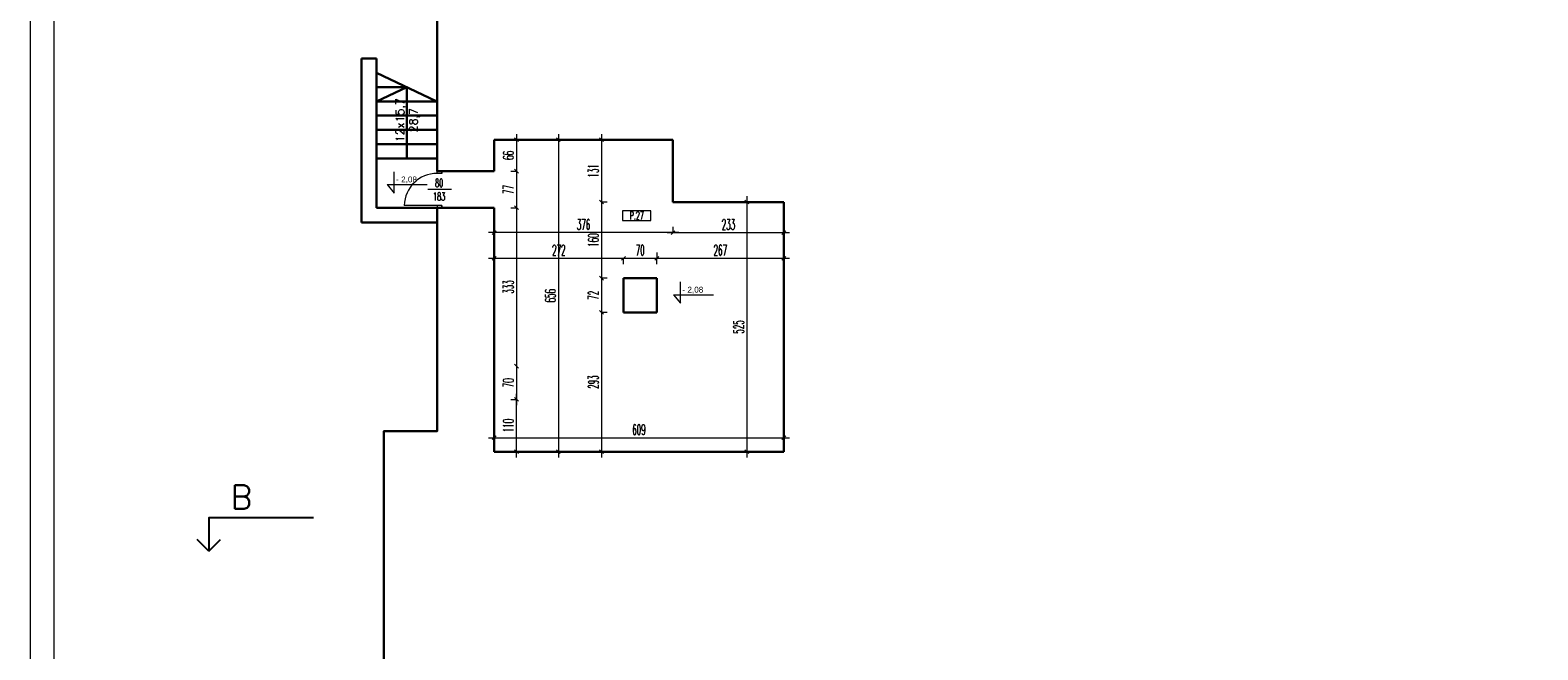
# Model space of a CAD drawing. Header units: millimetres. Extents: x -5207 to 173417, y -28809 to -6400.
# Tile 30 of 256: x -5207 to -2038, y -12117 to -10814. Entities that reach past the tile are written whole.
import ezdxf

# ---------------------------------------------------------------- set-up
doc = ezdxf.new("R2010")
doc.units = ezdxf.units.MM
for name, color, linetype, lineweight in [('m_tabela', 7, 'Continuous', 15), ('mr_cienka', 4, 'Continuous', 13), ('mr_opis', 6, 'Continuous', 9), ('mr_otwory', 6, 'Continuous', 9), ('mr_przekroje', 6, 'Continuous', 25), ('mr_stolarka', 2, 'Continuous', 13), ('mr_wymiar', 3, 'Continuous', 9), ('mr_ściany', 7, 'Continuous', 30)]:
    doc.layers.add(name, color=color, linetype=linetype, lineweight=lineweight)
doc.styles.get("Standard").update_dxf_attribs({"font": 'txt.shx'})
doc.styles.add('TABELKA', font='arial.ttf')
doc.styles.add('WYM', font='simplex.shx', dxfattribs={"width": 0.5})
doc.styles.add('XFINE', font='tahoma.ttf')
doc.dimstyles.new('1do100', dxfattribs={"dimscale": 2, "dimtxt": 12, "dimasz": 5, "dimexe": 0, "dimexo": 0, "dimgap": 3, "dimtad": 1, "dimdec": 0, "dimrnd": 0.5, "dimdsep": 46, "dimtxsty": 'WYM', "dimblk": 'OBLIQUE', "dimcen": 1.2, "dimdle": 6, "dimclrd": 256, "dimclre": 250, "dimclrt": 4, "dimadec": 1, "dimazin": 0, "dimtfac": 1, "dimtdec": 0, "dimtix": 1, "dimtmove": 2, "dimatfit": 3, "dimldrblk": 'NONE', "dimfxl": 1, "dimfxlon": 1, "dimtolj": 1, "dimtzin": 0, "dimlwd": -1, "dimlwe": 0, "dimarcsym": 0})

# ---------------------------------------------------------------- blocks, each defined once
blk = doc.blocks.new('_Oblique')
at = {"color": 0, "linetype": 'ByBlock', "lineweight": -2}
blk.add_line((-0.5, -0.5), (0.5, 0.5), dxfattribs=at)
blk = doc.blocks.new('*D5443')
at = {"layer": 'Defpoints', "color": 0, "ltscale": 2, "transparency": 16777216}
for p in [(-4231.8, -11044.3), (-4231.8, -11110.3), (-4184.9, -11110.3)]:
    blk.add_point(p, dxfattribs=at)
at = {"layer": 'mr_wymiar', "color": 250, "lineweight": 0, "ltscale": 2, "transparency": 16777216}
for p, q in [((-4196.9, -11044.3), (-4184.9, -11044.3)), ((-4196.9, -11110.3), (-4184.9, -11110.3))]:
    blk.add_line(p, q, dxfattribs=at)
at = {"layer": 'mr_wymiar', "ltscale": 2, "transparency": 16777216}
blk.add_line((-4184.9, -11032.3), (-4184.9, -11122.3), dxfattribs=at)
at = {"layer": 'mr_wymiar', "ltscale": 2, "transparency": 16777216, "xscale": 8, "yscale": 8, "zscale": 8}
for p, rotation in [((-4184.9, -11044.3), 90), ((-4184.9, -11110.3), 270)]:
    blk.add_blockref('_Oblique', p, dxfattribs=dict(at, rotation=rotation))
at = {"layer": 'mr_wymiar', "color": 4, "ltscale": 2, "transparency": 16777216, "insert": (-4201.9, -11077.3), "char_height": 22, "attachment_point": 5, "rotation": 90, "style": 'WYM'}
blk.add_mtext('\\A1;66', dxfattribs=at)
blk = doc.blocks.new('_None')
blk = doc.blocks.new('*D5444')
at = {"layer": 'Defpoints', "color": 0, "ltscale": 2, "transparency": 16777216}
for p in [(-4231.8, -11110.3), (-4231.8, -11187.3), (-4184.9, -11187.3)]:
    blk.add_point(p, dxfattribs=at)
at = {"layer": 'mr_wymiar', "color": 250, "lineweight": 0, "ltscale": 2, "transparency": 16777216}
for p, q in [((-4196.9, -11110.3), (-4184.9, -11110.3)), ((-4196.9, -11187.3), (-4184.9, -11187.3))]:
    blk.add_line(p, q, dxfattribs=at)
at = {"layer": 'mr_wymiar', "ltscale": 2, "transparency": 16777216}
blk.add_line((-4184.9, -11098.3), (-4184.9, -11199.3), dxfattribs=at)
at = {"layer": 'mr_wymiar', "ltscale": 2, "transparency": 16777216, "xscale": 8, "yscale": 8, "zscale": 8}
for p, rotation in [((-4184.9, -11110.3), 90), ((-4184.9, -11187.3), 270)]:
    blk.add_blockref('_Oblique', p, dxfattribs=dict(at, rotation=rotation))
at = {"layer": 'mr_wymiar', "color": 4, "ltscale": 2, "transparency": 16777216, "insert": (-4201.9, -11148.8), "char_height": 22, "attachment_point": 5, "rotation": 90, "style": 'WYM'}
blk.add_mtext('\\A1;77', dxfattribs=at)
blk = doc.blocks.new('*D5445')
at = {"layer": 'Defpoints', "color": 0, "ltscale": 2, "transparency": 16777216}
for p in [(-4184.9, -11187.3), (-4184.9, -11520.3), (-4184.9, -11520.3)]:
    blk.add_point(p, dxfattribs=at)
at = {"layer": 'mr_wymiar', "ltscale": 2, "transparency": 16777216}
blk.add_line((-4184.9, -11175.3), (-4184.9, -11532.3), dxfattribs=at)
at = {"layer": 'mr_wymiar', "color": 250, "lineweight": 0, "ltscale": 2, "transparency": 16777216}
for p, q in [((-4184.9, -11187.3), (-4184.9, -11187.3)), ((-4184.9, -11520.3), (-4184.9, -11520.3))]:
    blk.add_line(p, q, dxfattribs=at)
at = {"layer": 'mr_wymiar', "ltscale": 2, "transparency": 16777216, "xscale": 8, "yscale": 8, "zscale": 8}
for p, rotation in [((-4184.9, -11187.3), 90), ((-4184.9, -11520.3), 270)]:
    blk.add_blockref('_Oblique', p, dxfattribs=dict(at, rotation=rotation))
at = {"layer": 'mr_wymiar', "color": 4, "ltscale": 2, "transparency": 16777216, "insert": (-4201.9, -11353.8), "char_height": 22, "attachment_point": 5, "rotation": 90, "style": 'WYM'}
blk.add_mtext('\\A1;333', dxfattribs=at)
blk = doc.blocks.new('*D5446')
at = {"layer": 'Defpoints', "color": 0, "ltscale": 2, "transparency": 16777216}
for p in [(-4184.9, -11520.3), (-4231.8, -11590.3), (-4184.9, -11590.3)]:
    blk.add_point(p, dxfattribs=at)
at = {"layer": 'mr_wymiar', "ltscale": 2, "transparency": 16777216}
blk.add_line((-4184.9, -11508.3), (-4184.9, -11602.3), dxfattribs=at)
at = {"layer": 'mr_wymiar', "color": 250, "lineweight": 0, "ltscale": 2, "transparency": 16777216}
for p, q in [((-4184.9, -11520.3), (-4184.9, -11520.3)), ((-4196.9, -11590.3), (-4184.9, -11590.3))]:
    blk.add_line(p, q, dxfattribs=at)
at = {"layer": 'mr_wymiar', "ltscale": 2, "transparency": 16777216, "xscale": 8, "yscale": 8, "zscale": 8}
for p, rotation in [((-4184.9, -11520.3), 90), ((-4184.9, -11590.3), 270)]:
    blk.add_blockref('_Oblique', p, dxfattribs=dict(at, rotation=rotation))
at = {"layer": 'mr_wymiar', "color": 4, "ltscale": 2, "transparency": 16777216, "insert": (-4201.9, -11555.3), "char_height": 22, "attachment_point": 5, "rotation": 90, "style": 'WYM'}
blk.add_mtext('\\A1;70', dxfattribs=at)
blk = doc.blocks.new('*D5447')
at = {"layer": 'Defpoints', "color": 0, "ltscale": 2, "transparency": 16777216}
for p in [(-4231.8, -11590.3), (-4184.9, -11590.3), (-4231.8, -11700.3)]:
    blk.add_point(p, dxfattribs=at)
at = {"layer": 'mr_wymiar', "color": 250, "lineweight": 0, "ltscale": 2, "transparency": 16777216}
for p, q in [((-4196.9, -11590.3), (-4184.9, -11590.3)), ((-4196.9, -11700.3), (-4184.9, -11700.3))]:
    blk.add_line(p, q, dxfattribs=at)
at = {"layer": 'mr_wymiar', "ltscale": 2, "transparency": 16777216}
blk.add_line((-4184.9, -11712.3), (-4184.9, -11578.3), dxfattribs=at)
at = {"layer": 'mr_wymiar', "ltscale": 2, "transparency": 16777216, "xscale": 8, "yscale": 8, "zscale": 8}
for p, rotation in [((-4184.9, -11590.3), 90), ((-4184.9, -11700.3), 270)]:
    blk.add_blockref('_Oblique', p, dxfattribs=dict(at, rotation=rotation))
at = {"layer": 'mr_wymiar', "color": 4, "ltscale": 2, "transparency": 16777216, "insert": (-4201.9, -11645.3), "char_height": 22, "attachment_point": 5, "rotation": 90, "style": 'WYM'}
blk.add_mtext('\\A1;110', dxfattribs=at)
blk = doc.blocks.new('*D5448')
at = {"layer": 'Defpoints', "color": 0, "ltscale": 2, "transparency": 16777216}
for p in [(-3855.8, -11175.3), (-4231.8, -11187.3), (-4231.8, -11239.6)]:
    blk.add_point(p, dxfattribs=at)
at = {"layer": 'mr_wymiar', "ltscale": 2, "transparency": 16777216}
blk.add_line((-3843.8, -11239.6), (-4243.8, -11239.6), dxfattribs=at)
at = {"layer": 'mr_wymiar', "color": 250, "lineweight": 0, "ltscale": 2, "transparency": 16777216}
for p, q in [((-4231.8, -11227.6), (-4231.8, -11239.6)), ((-3855.8, -11227.6), (-3855.8, -11239.6))]:
    blk.add_line(p, q, dxfattribs=at)
at = {"layer": 'mr_wymiar', "ltscale": 2, "transparency": 16777216, "xscale": 8, "yscale": 8, "zscale": 8, "rotation": 180}
blk.add_blockref('_Oblique', (-4231.8, -11239.6), dxfattribs=at)
at = {"layer": 'mr_wymiar', "ltscale": 2, "transparency": 16777216, "xscale": 8, "yscale": 8, "zscale": 8}
blk.add_blockref('_Oblique', (-3855.8, -11239.6), dxfattribs=at)
at = {"layer": 'mr_wymiar', "color": 4, "ltscale": 2, "transparency": 16777216, "insert": (-4043.8, -11222.6), "char_height": 22, "attachment_point": 5, "style": 'WYM'}
blk.add_mtext('\\A1;376', dxfattribs=at)
blk = doc.blocks.new('*D5449')
at = {"layer": 'Defpoints', "color": 0, "ltscale": 2, "transparency": 16777216}
for p in [(-3855.8, -11175.3), (-3622.8, -11175.3), (-3622.8, -11239.6)]:
    blk.add_point(p, dxfattribs=at)
at = {"layer": 'mr_wymiar', "ltscale": 2, "transparency": 16777216}
blk.add_line((-3867.8, -11239.6), (-3610.8, -11239.6), dxfattribs=at)
at = {"layer": 'mr_wymiar', "color": 250, "lineweight": 0, "ltscale": 2, "transparency": 16777216}
for p, q in [((-3855.8, -11227.6), (-3855.8, -11239.6)), ((-3622.8, -11227.6), (-3622.8, -11239.6))]:
    blk.add_line(p, q, dxfattribs=at)
at = {"layer": 'mr_wymiar', "ltscale": 2, "transparency": 16777216, "xscale": 8, "yscale": 8, "zscale": 8, "rotation": 180}
blk.add_blockref('_Oblique', (-3855.8, -11239.6), dxfattribs=at)
at = {"layer": 'mr_wymiar', "ltscale": 2, "transparency": 16777216, "xscale": 8, "yscale": 8, "zscale": 8}
blk.add_blockref('_Oblique', (-3622.8, -11239.6), dxfattribs=at)
at = {"layer": 'mr_wymiar', "color": 4, "ltscale": 2, "transparency": 16777216, "insert": (-3739.3, -11222.6), "char_height": 22, "attachment_point": 5, "style": 'WYM'}
blk.add_mtext('\\A1;233', dxfattribs=at)
blk = doc.blocks.new('*D5450')
at = {"layer": 'Defpoints', "color": 0, "ltscale": 2, "transparency": 16777216}
for p in [(-3855.8, -11044.3), (-4006.1, -11175.3), (-3855.8, -11175.3)]:
    blk.add_point(p, dxfattribs=at)
at = {"layer": 'mr_wymiar', "ltscale": 2, "transparency": 16777216}
blk.add_line((-4006.1, -11032.3), (-4006.1, -11187.3), dxfattribs=at)
at = {"layer": 'mr_wymiar', "color": 250, "lineweight": 0, "ltscale": 2, "transparency": 16777216}
for p, q in [((-3994.1, -11044.3), (-4006.1, -11044.3)), ((-3994.1, -11175.3), (-4006.1, -11175.3))]:
    blk.add_line(p, q, dxfattribs=at)
at = {"layer": 'mr_wymiar', "ltscale": 2, "transparency": 16777216, "xscale": 8, "yscale": 8, "zscale": 8}
for p, rotation in [((-4006.1, -11044.3), 90), ((-4006.1, -11175.3), 270)]:
    blk.add_blockref('_Oblique', p, dxfattribs=dict(at, rotation=rotation))
at = {"layer": 'mr_wymiar', "color": 4, "ltscale": 2, "transparency": 16777216, "insert": (-4023.1, -11109.8), "char_height": 22, "attachment_point": 5, "rotation": 90, "style": 'WYM'}
blk.add_mtext('\\A1;131', dxfattribs=at)
blk = doc.blocks.new('*D5451')
at = {"layer": 'Defpoints', "color": 0, "ltscale": 2, "transparency": 16777216}
for p in [(-3622.8, -11175.3), (-3700.6, -11700.3), (-3622.8, -11700.3)]:
    blk.add_point(p, dxfattribs=at)
at = {"layer": 'mr_wymiar', "ltscale": 2, "transparency": 16777216}
blk.add_line((-3700.6, -11163.3), (-3700.6, -11712.3), dxfattribs=at)
at = {"layer": 'mr_wymiar', "color": 250, "lineweight": 0, "ltscale": 2, "transparency": 16777216}
for p, q in [((-3688.6, -11175.3), (-3700.6, -11175.3)), ((-3688.6, -11700.3), (-3700.6, -11700.3))]:
    blk.add_line(p, q, dxfattribs=at)
at = {"layer": 'mr_wymiar', "ltscale": 2, "transparency": 16777216, "xscale": 8, "yscale": 8, "zscale": 8}
for p, rotation in [((-3700.6, -11175.3), 90), ((-3700.6, -11700.3), 270)]:
    blk.add_blockref('_Oblique', p, dxfattribs=dict(at, rotation=rotation))
at = {"layer": 'mr_wymiar', "color": 4, "ltscale": 2, "transparency": 16777216, "insert": (-3717.6, -11437.8), "char_height": 22, "attachment_point": 5, "rotation": 90, "style": 'WYM'}
blk.add_mtext('\\A1;525', dxfattribs=at)
blk = doc.blocks.new('*D5452')
at = {"layer": 'Defpoints', "color": 0, "ltscale": 2, "transparency": 16777216}
for p in [(-3855.8, -11044.3), (-4096.7, -11700.3), (-3927.3, -11700.3)]:
    blk.add_point(p, dxfattribs=at)
at = {"layer": 'mr_wymiar', "ltscale": 2, "transparency": 16777216}
blk.add_line((-4096.7, -11032.3), (-4096.7, -11712.3), dxfattribs=at)
at = {"layer": 'mr_wymiar', "color": 250, "lineweight": 0, "ltscale": 2, "transparency": 16777216}
for p, q in [((-4084.7, -11044.3), (-4096.7, -11044.3)), ((-4084.7, -11700.3), (-4096.7, -11700.3))]:
    blk.add_line(p, q, dxfattribs=at)
at = {"layer": 'mr_wymiar', "ltscale": 2, "transparency": 16777216, "xscale": 8, "yscale": 8, "zscale": 8}
for p, rotation in [((-4096.7, -11044.3), 90), ((-4096.7, -11700.3), 270)]:
    blk.add_blockref('_Oblique', p, dxfattribs=dict(at, rotation=rotation))
at = {"layer": 'mr_wymiar', "color": 4, "ltscale": 2, "transparency": 16777216, "insert": (-4113.7, -11372.3), "char_height": 22, "attachment_point": 5, "rotation": 90, "style": 'WYM'}
blk.add_mtext('\\A1;656', dxfattribs=at)
blk = doc.blocks.new('*D5456')
at = {"layer": 'Defpoints', "color": 0, "ltscale": 2, "transparency": 16777216}
for p in [(-4006.1, -11175.3), (-4006.1, -11335.3), (-3959.8, -11335.3)]:
    blk.add_point(p, dxfattribs=at)
at = {"layer": 'mr_wymiar', "ltscale": 2, "transparency": 16777216}
blk.add_line((-4006.1, -11163.3), (-4006.1, -11347.3), dxfattribs=at)
at = {"layer": 'mr_wymiar', "color": 250, "lineweight": 0, "ltscale": 2, "transparency": 16777216}
for p, q in [((-4006.1, -11175.3), (-4006.1, -11175.3)), ((-3994.1, -11335.3), (-4006.1, -11335.3))]:
    blk.add_line(p, q, dxfattribs=at)
at = {"layer": 'mr_wymiar', "ltscale": 2, "transparency": 16777216, "xscale": 8, "yscale": 8, "zscale": 8}
for p, rotation in [((-4006.1, -11175.3), 90), ((-4006.1, -11335.3), 270)]:
    blk.add_blockref('_Oblique', p, dxfattribs=dict(at, rotation=rotation))
at = {"layer": 'mr_wymiar', "color": 4, "ltscale": 2, "transparency": 16777216, "insert": (-4023.1, -11255.3), "char_height": 22, "attachment_point": 5, "rotation": 90, "style": 'WYM'}
blk.add_mtext('\\A1;160', dxfattribs=at)
blk = doc.blocks.new('*D5457')
at = {"layer": 'Defpoints', "color": 0, "ltscale": 2, "transparency": 16777216}
for p in [(-4006.1, -11335.3), (-4006.1, -11407.3), (-3959.8, -11407.3)]:
    blk.add_point(p, dxfattribs=at)
at = {"layer": 'mr_wymiar', "ltscale": 2, "transparency": 16777216}
blk.add_line((-4006.1, -11323.3), (-4006.1, -11419.3), dxfattribs=at)
at = {"layer": 'mr_wymiar', "color": 250, "lineweight": 0, "ltscale": 2, "transparency": 16777216}
for p, q in [((-4006.1, -11335.3), (-4006.1, -11335.3)), ((-3994.1, -11407.3), (-4006.1, -11407.3))]:
    blk.add_line(p, q, dxfattribs=at)
at = {"layer": 'mr_wymiar', "ltscale": 2, "transparency": 16777216, "xscale": 8, "yscale": 8, "zscale": 8}
for p, rotation in [((-4006.1, -11335.3), 90), ((-4006.1, -11407.3), 270)]:
    blk.add_blockref('_Oblique', p, dxfattribs=dict(at, rotation=rotation))
at = {"layer": 'mr_wymiar', "color": 4, "ltscale": 2, "transparency": 16777216, "insert": (-4023.1, -11371.3), "char_height": 22, "attachment_point": 5, "rotation": 90, "style": 'WYM'}
blk.add_mtext('\\A1;72', dxfattribs=at)
blk = doc.blocks.new('*D5458')
at = {"layer": 'Defpoints', "color": 0, "ltscale": 2, "transparency": 16777216}
for p in [(-4006.1, -11407.3), (-4006.1, -11700.3), (-4006.1, -11700.3)]:
    blk.add_point(p, dxfattribs=at)
at = {"layer": 'mr_wymiar', "ltscale": 2, "transparency": 16777216}
blk.add_line((-4006.1, -11395.3), (-4006.1, -11712.3), dxfattribs=at)
at = {"layer": 'mr_wymiar', "color": 250, "lineweight": 0, "ltscale": 2, "transparency": 16777216}
for p, q in [((-4006.1, -11407.3), (-4006.1, -11407.3)), ((-4006.1, -11700.3), (-4006.1, -11700.3))]:
    blk.add_line(p, q, dxfattribs=at)
at = {"layer": 'mr_wymiar', "ltscale": 2, "transparency": 16777216, "xscale": 8, "yscale": 8, "zscale": 8}
for p, rotation in [((-4006.1, -11407.3), 90), ((-4006.1, -11700.3), 270)]:
    blk.add_blockref('_Oblique', p, dxfattribs=dict(at, rotation=rotation))
at = {"layer": 'mr_wymiar', "color": 4, "ltscale": 2, "transparency": 16777216, "insert": (-4023.1, -11553.8), "char_height": 22, "attachment_point": 5, "rotation": 90, "style": 'WYM'}
blk.add_mtext('\\A1;293', dxfattribs=at)
blk = doc.blocks.new('*D5459')
at = {"layer": 'Defpoints', "color": 0, "ltscale": 2, "transparency": 16777216}
for p in [(-4231.8, -11291.7), (-3959.8, -11293.6), (-3959.8, -11335.3)]:
    blk.add_point(p, dxfattribs=at)
at = {"layer": 'mr_wymiar', "ltscale": 2, "transparency": 16777216}
blk.add_line((-4243.8, -11293.6), (-3947.8, -11293.6), dxfattribs=at)
at = {"layer": 'mr_wymiar', "color": 250, "lineweight": 0, "ltscale": 2, "transparency": 16777216}
for p, q in [((-4231.8, -11291.7), (-4231.8, -11293.6)), ((-3959.8, -11305.6), (-3959.8, -11293.6))]:
    blk.add_line(p, q, dxfattribs=at)
at = {"layer": 'mr_wymiar', "ltscale": 2, "transparency": 16777216, "xscale": 8, "yscale": 8, "zscale": 8, "rotation": 180}
blk.add_blockref('_Oblique', (-4231.8, -11293.6), dxfattribs=at)
at = {"layer": 'mr_wymiar', "ltscale": 2, "transparency": 16777216, "xscale": 8, "yscale": 8, "zscale": 8}
blk.add_blockref('_Oblique', (-3959.8, -11293.6), dxfattribs=at)
at = {"layer": 'mr_wymiar', "color": 4, "ltscale": 2, "transparency": 16777216, "insert": (-4095.8, -11276.6), "char_height": 22, "attachment_point": 5, "style": 'WYM'}
blk.add_mtext('\\A1;272', dxfattribs=at)
blk = doc.blocks.new('*D5460')
at = {"layer": 'Defpoints', "color": 0, "ltscale": 2, "transparency": 16777216}
for p in [(-3889.8, -11293.6), (-3959.8, -11335.3), (-3889.8, -11335.3)]:
    blk.add_point(p, dxfattribs=at)
at = {"layer": 'mr_wymiar', "ltscale": 2, "transparency": 16777216}
blk.add_line((-3971.8, -11293.6), (-3877.8, -11293.6), dxfattribs=at)
at = {"layer": 'mr_wymiar', "color": 250, "lineweight": 0, "ltscale": 2, "transparency": 16777216}
for p, q in [((-3959.8, -11305.6), (-3959.8, -11293.6)), ((-3889.8, -11305.6), (-3889.8, -11293.6))]:
    blk.add_line(p, q, dxfattribs=at)
at = {"layer": 'mr_wymiar', "ltscale": 2, "transparency": 16777216, "xscale": 8, "yscale": 8, "zscale": 8, "rotation": 180}
blk.add_blockref('_Oblique', (-3959.8, -11293.6), dxfattribs=at)
at = {"layer": 'mr_wymiar', "ltscale": 2, "transparency": 16777216, "xscale": 8, "yscale": 8, "zscale": 8}
blk.add_blockref('_Oblique', (-3889.8, -11293.6), dxfattribs=at)
at = {"layer": 'mr_wymiar', "color": 4, "ltscale": 2, "transparency": 16777216, "insert": (-3924.8, -11276.6), "char_height": 22, "attachment_point": 5, "style": 'WYM'}
blk.add_mtext('\\A1;70', dxfattribs=at)
blk = doc.blocks.new('*D5461')
at = {"layer": 'Defpoints', "color": 0, "ltscale": 2, "transparency": 16777216}
for p in [(-3889.8, -11175.3), (-3622.8, -11175.3), (-3622.8, -11293.6)]:
    blk.add_point(p, dxfattribs=at)
at = {"layer": 'mr_wymiar', "color": 250, "lineweight": 0, "ltscale": 2, "transparency": 16777216}
for p, q in [((-3889.8, -11281.6), (-3889.8, -11293.6)), ((-3622.8, -11281.6), (-3622.8, -11293.6))]:
    blk.add_line(p, q, dxfattribs=at)
at = {"layer": 'mr_wymiar', "ltscale": 2, "transparency": 16777216}
blk.add_line((-3901.8, -11293.6), (-3610.8, -11293.6), dxfattribs=at)
at = {"layer": 'mr_wymiar', "ltscale": 2, "transparency": 16777216, "xscale": 8, "yscale": 8, "zscale": 8, "rotation": 180}
blk.add_blockref('_Oblique', (-3889.8, -11293.6), dxfattribs=at)
at = {"layer": 'mr_wymiar', "ltscale": 2, "transparency": 16777216, "xscale": 8, "yscale": 8, "zscale": 8}
blk.add_blockref('_Oblique', (-3622.8, -11293.6), dxfattribs=at)
at = {"layer": 'mr_wymiar', "color": 4, "ltscale": 2, "transparency": 16777216, "insert": (-3756.3, -11276.6), "char_height": 22, "attachment_point": 5, "style": 'WYM'}
blk.add_mtext('\\A1;267', dxfattribs=at)
blk = doc.blocks.new('*D5462')
at = {"layer": 'Defpoints', "color": 0, "ltscale": 2, "transparency": 16777216}
for p in [(-3622.8, -11670.8), (-4231.8, -11700.3), (-3622.8, -11700.3)]:
    blk.add_point(p, dxfattribs=at)
at = {"layer": 'mr_wymiar', "ltscale": 2, "transparency": 16777216}
blk.add_line((-4243.8, -11670.8), (-3610.8, -11670.8), dxfattribs=at)
at = {"layer": 'mr_wymiar', "color": 250, "lineweight": 0, "ltscale": 2, "transparency": 16777216}
for p, q in [((-4231.8, -11682.8), (-4231.8, -11670.8)), ((-3622.8, -11682.8), (-3622.8, -11670.8))]:
    blk.add_line(p, q, dxfattribs=at)
at = {"layer": 'mr_wymiar', "ltscale": 2, "transparency": 16777216, "xscale": 8, "yscale": 8, "zscale": 8, "rotation": 180}
blk.add_blockref('_Oblique', (-4231.8, -11670.8), dxfattribs=at)
at = {"layer": 'mr_wymiar', "ltscale": 2, "transparency": 16777216, "xscale": 8, "yscale": 8, "zscale": 8}
blk.add_blockref('_Oblique', (-3622.8, -11670.8), dxfattribs=at)
at = {"layer": 'mr_wymiar', "color": 4, "ltscale": 2, "transparency": 16777216, "insert": (-3927.3, -11653.8), "char_height": 22, "attachment_point": 5, "style": 'WYM'}
blk.add_mtext('\\A1;609', dxfattribs=at)
blk = doc.blocks.new('KOTA')
at = {"color": 0}
for p, q in [((0, 0), (0, 50)), ((-16.6, 20), (76.8, 20)), ((-16.6, 20), (0, 0))]:
    blk.add_line(p, q, dxfattribs=at)
at = {"color": 0, "style": 'TABELKA', "flags": 4}
blk.add_attdef('POZIOM', (1.4, 25), '', height=13.7, rotation=360, dxfattribs=at)

msp = doc.modelspace()

# ---------------------------------------------------------------- linework, layer by layer
at = {"layer": 'm_tabela'}
for p, q in [((-5207.0574, -8694.2257), (-5207.0574, -14634.2257)), ((-5157.0574, -8744.2257), (-5157.0574, -14584.2257))]:
    msp.add_line(p, q, dxfattribs=at)
at = {"layer": 'mr_cienka', "ltscale": 2}
for p, q in [((-3962.04, -11193.8391), (-3962.04, -11213.8391)), ((-3902.04, -11193.8391), (-3962.04, -11193.8391)), ((-3962.04, -11213.8391), (-3902.04, -11213.8391)), ((-3902.04, -11213.8391), (-3902.04, -11193.8391))]:
    msp.add_line(p, q, dxfattribs=at)
at = {"layer": 'mr_otwory', "ltscale": 2}
msp.add_line((-4321.2316, -11148.6348), (-4371.2316, -11148.6348), dxfattribs=at)
at = {"layer": 'mr_przekroje'}
for points in [[(-4611.4752, -11839.2305), (-4831.4665, -11839.2305), (-4831.4665, -11909.2305)], [(-4831.4665, -11909.2305), (-4856.2153, -11884.4818)], [(-4831.4665, -11909.2305), (-4806.7178, -11884.4818)]]:
    msp.add_lwpolyline(points, dxfattribs=at)
at = {"layer": 'mr_stolarka', "ltscale": 2}
for p, q in [((-4351.8122, -11115.2708), (-4351.8122, -11110.2708)), ((-4341.8122, -11115.2708), (-4351.8122, -11115.2708)), ((-4351.8122, -11115.2708), (-4351.8122, -11115.2708)), ((-4341.8122, -11110.2708), (-4341.8122, -11115.2708)), ((-4341.8122, -11115.2708), (-4341.8122, -11110.2708)), ((-4351.8122, -11182.2708), (-4420.8122, -11182.2708)), ((-4364.8122, -11182.2708), (-4364.8122, -11182.2708)), ((-4341.8122, -11182.2708), (-4351.8122, -11182.2708)), ((-4351.8122, -11182.2708), (-4351.8122, -11187.2708)), ((-4341.8122, -11187.2708), (-4341.8122, -11182.2708)), ((-4341.8122, -11182.2708), (-4341.8122, -11187.2708))]:
    msp.add_line(p, q, dxfattribs=at)
msp.add_arc((-4352.1014, -11184.0028), 68.7326, 89.7588881, 178.5560633, dxfattribs=at)
at = {"layer": 'mr_ściany', "ltscale": 2}
for p, q in [((-4510.3557, -11218.2708), (-4510.3557, -10873.3339)), ((-4510.3557, -10873.3339), (-4479.3557, -10873.3339)), ((-4479.3557, -11187.2708), (-4479.3557, -10873.3339)), ((-4353.4188, -10963.3339), (-4479.3557, -10903.3339)), ((-4479.3557, -10933.7166), (-4415.5839, -10933.7166)), ((-4415.5839, -10933.7166), (-4479.3557, -10963.7166)), ((-4479.3557, -10963.7166), (-4351.8122, -10963.7166)), ((-4415.5839, -11083.7166), (-4415.5839, -10933.7166)), ((-4479.3557, -10993.7166), (-4351.8122, -10993.7166)), ((-4479.3557, -11023.7166), (-4351.8122, -11023.7166)), ((-4479.3557, -11053.7166), (-4351.8122, -11053.7166)), ((-4231.8122, -11110.2708), (-4231.8122, -11044.2708)), ((-4231.8122, -11044.2708), (-3855.8122, -11044.2708)), ((-3855.8122, -11044.2708), (-3855.8122, -11175.2708)), ((-4479.3557, -11083.7166), (-4351.8122, -11083.7166)), ((-4351.8122, -11110.2708), (-4231.8122, -11110.2708)), ((-3855.8122, -11175.2708), (-3622.8122, -11175.2708)), ((-3622.8122, -11175.2708), (-3622.8122, -11700.2708)), ((-4351.8122, -11218.2708), (-4510.3557, -11218.2708)), ((-4351.8122, -11187.2708), (-4479.3557, -11187.2708)), ((-4351.8122, -11187.2708), (-4231.8122, -11187.2708)), ((-4231.8122, -11700.2708), (-4231.8122, -11187.2708)), ((-3889.8122, -11335.2708), (-3959.8122, -11335.2708)), ((-3959.8122, -11407.2708), (-3959.8122, -11335.2708)), ((-3889.8122, -11407.2708), (-3889.8122, -11335.2708)), ((-3889.8122, -11407.2708), (-3959.8122, -11407.2708)), ((-3622.8122, -11700.2708), (-4231.8122, -11700.2708))]:
    msp.add_line(p, q, dxfattribs=at)
for points in [[(-2650.8122, -12960.2708), (-1518.8122, -12960.2708), (-1518.8122, -13270.2708), (-1025.8122, -13270.2708), (-1025.8122, -12960.2708), (655.1878, -12960.2708), (655.1878, -13402.2708), (1821.1878, -13402.2708), (1821.1878, -12222.2708), (1935.1878, -12222.2708), (1935.1878, -11655.2708), (1823.1878, -11655.2708), (1823.1878, -10468.2708), (809.1878, -10468.2708), (809.1878, -9793.2708), (-708.8122, -9793.2708), (-708.8122, -10490.2708), (-1813.8122, -10490.2708), (-1813.8122, -9798.2708), (-3333.8122, -9798.2708), (-3333.8122, -10471.2708), (-4351.8122, -10471.2708), (-4351.8122, -11110.2708)], [(-4351.8122, -11187.2708), (-4351.8122, -11657.2708), (-4463.8122, -11657.2708), (-4463.8122, -12225.2708), (-4351.8122, -12225.2708), (-4351.8122, -13418.2708), (-3182.8122, -13418.2708), (-3182.8122, -12960.2708), (-2761.8122, -12960.2708)]]:
    msp.add_lwpolyline(points, dxfattribs=at)

# ---------------------------------------------------------------- block references
at = {"layer": 'mr_opis'}
ref = msp.add_blockref('KOTA', (-4441.5553, -11156.5094), dxfattribs=dict(at, xscale=0.8999999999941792, yscale=0.8999999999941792, zscale=0.6))
ref.add_attrib('POZIOM', '- 2,08', (-4437.8175, -11134.0094), dxfattribs={"layer": '0', "height": 12.30314, "style": 'TABELKA', "flags": 4})
ref = msp.add_blockref('KOTA', (-3839.7615, -11388.2474), dxfattribs=dict(at, xscale=0.8999999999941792, yscale=0.8999999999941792, zscale=0.6))
ref.add_attrib('POZIOM', '- 2,08', (-3836.0237, -11365.7474), dxfattribs={"layer": '0', "height": 12.30314, "style": 'TABELKA', "flags": 4})

# ---------------------------------------------------------------- texts
at = {"layer": 'mr_opis', "insert": (-4438.1669, -11003.2199), "char_height": 17, "attachment_point": 2, "rotation": 90, "style": 'XFINE'}
msp.add_mtext('{\\Fsimplex|c238;12x15,7\\P28,7}', dxfattribs=at)
at = {"layer": 'mr_otwory', "ltscale": 2, "char_height": 17, "attachment_point": 5, "style": 'WYM'}
for s, width, insert in [('80\\P183', 54.56776, (-4347.3925, -11149.4163)), ('P.27', 40, (-3932.04, -11203.8391))]:
    msp.add_mtext_dynamic_manual_height_columns(s, width=width, gutter_width=75, heights=[0], dxfattribs=dict(at, insert=insert))
at = {"layer": 'mr_przekroje', "insert": (-4785.2886, -11770.6768), "char_height": 50, "attachment_point": 1}
msp.add_mtext_dynamic_manual_height_columns('B', width=67.047612, gutter_width=12.5, heights=[0], dxfattribs=at)

# ---------------------------------------------------------------- dimensions: what is measured, and where the dimension line sits
at = {"layer": 'mr_wymiar', "ltscale": 2}
for base, p1, p2, picture, middle in [((-4184.9203, -11110.2708), (-4231.8122, -11044.2708), (-4231.8122, -11110.2708), '*D5443', (-4201.9203, -11077.2708)), ((-4096.7318, -11700.2708), (-3855.8122, -11044.2708), (-3927.3122, -11700.2708), '*D5452', (-4113.7318, -11372.2708)), ((-4006.1103, -11175.2708), (-3855.8122, -11044.2708), (-3855.8122, -11175.2708), '*D5450', (-4023.1103, -11109.7708)), ((-4184.9203, -11187.2708), (-4231.8122, -11110.2708), (-4231.8122, -11187.2708), '*D5444', (-4201.9203, -11148.7708)), ((-4184.9203, -11520.2708), (-4184.9203, -11187.2708), (-4184.9203, -11520.2708), '*D5445', (-4201.9203, -11353.7708)), ((-4006.1103, -11335.2708), (-4006.1103, -11175.2708), (-3959.8122, -11335.2708), '*D5456', (-4023.1103, -11255.2708)), ((-3700.6492, -11700.2708), (-3622.8122, -11175.2708), (-3622.8122, -11700.2708), '*D5451', (-3717.6492, -11437.7708)), ((-4006.1103, -11407.2708), (-4006.1103, -11335.2708), (-3959.8122, -11407.2708), '*D5457', (-4023.1103, -11371.2708)), ((-4006.1103, -11700.2708), (-4006.1103, -11407.2708), (-4006.1103, -11700.2708), '*D5458', (-4023.1103, -11553.7708)), ((-4184.9203, -11590.2708), (-4184.9203, -11520.2708), (-4231.8122, -11590.2708), '*D5446', (-4201.9203, -11555.2708)), ((-4184.9203, -11590.2708), (-4231.8122, -11700.2708), (-4231.8122, -11590.2708), '*D5447', (-4201.9203, -11645.2708))]:
    dim = msp.add_linear_dim(base=base, p1=p1, p2=p2, angle=270, dimstyle='1do100', override={"dimtxt": 11, "dimasz": 4, "dimfxl": 6}, dxfattribs=at)
    dim.commit()
    dim.dimension.update_dxf_attribs({"geometry": picture, "text_midpoint": middle})
for base, p1, p2, picture, middle in [((-4231.8122, -11239.5586), (-3855.8122, -11175.2708), (-4231.8122, -11187.2708), '*D5448', (-4043.8122, -11222.5586)), ((-3622.8122, -11293.5845), (-3889.8122, -11175.2708), (-3622.8122, -11175.2708), '*D5461', (-3756.3122, -11276.5845)), ((-3622.8122, -11239.5586), (-3855.8122, -11175.2708), (-3622.8122, -11175.2708), '*D5449', (-3739.3122, -11222.5586)), ((-3959.8122, -11293.5845), (-4231.8122, -11291.7206), (-3959.8122, -11335.2708), '*D5459', (-4095.8122, -11276.5845)), ((-3889.8122, -11293.5845), (-3959.8122, -11335.2708), (-3889.8122, -11335.2708), '*D5460', (-3924.8122, -11276.5845)), ((-3622.8122, -11670.7508), (-4231.8122, -11700.2708), (-3622.8122, -11700.2708), '*D5462', (-3927.3122, -11653.7508))]:
    dim = msp.add_linear_dim(base=base, p1=p1, p2=p2, dimstyle='1do100', override={"dimtxt": 11, "dimasz": 4, "dimfxl": 6}, dxfattribs=at)
    dim.commit()
    dim.dimension.update_dxf_attribs({"geometry": picture, "text_midpoint": middle})

doc.saveas('drawing.dxf')
